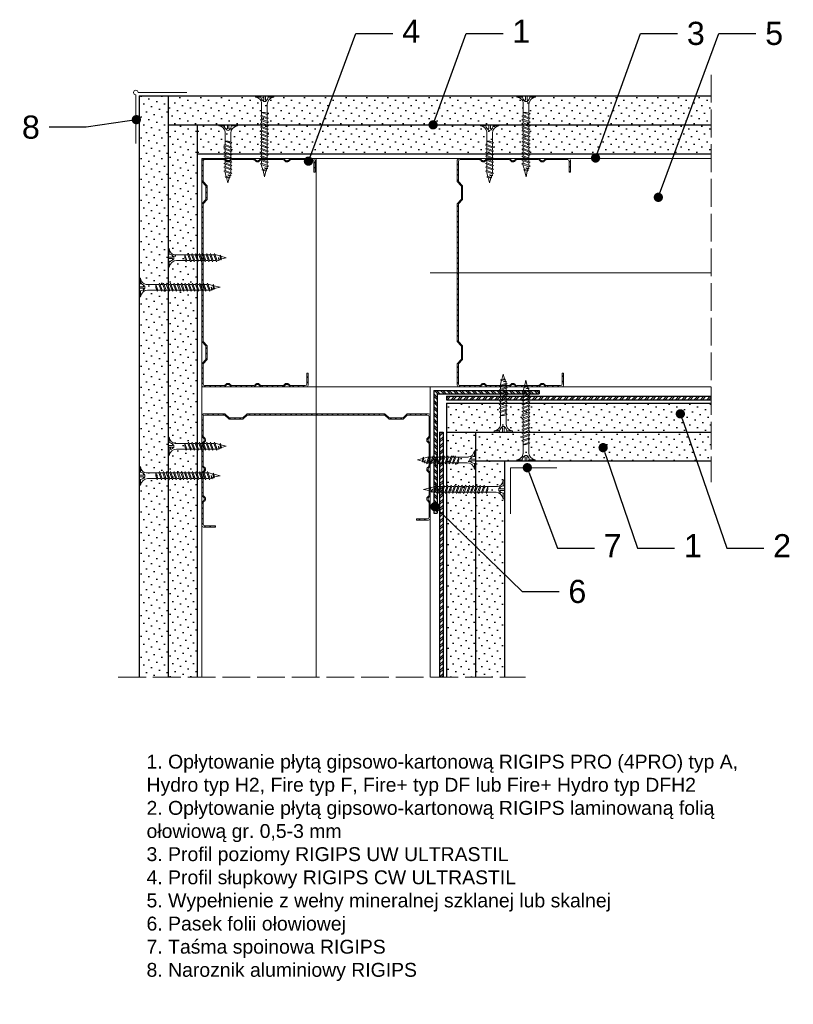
# Model space of a CAD drawing. Header units: millimetres. Extents: x 2092 to 2426, y 724 to 1149.
import ezdxf
from ezdxf import colors
from ezdxf.entities.mleader import LeaderData, LeaderLine
from ezdxf.math import Vec2, Vec3

# ---------------------------------------------------------------- set-up
doc = ezdxf.new("R2010")
doc.units = ezdxf.units.MM
doc.linetypes.add('ACAD_ISO02W100', pattern=[15, 12, -3])
for name, color, linetype, lineweight in [('_ISOVER WELNA', 7, 'BATTING', 9), ('_RIGIPS AKCESORIA', 7, 'Continuous', 18), ('_RIGIPS G-K', 7, 'Continuous', 25), ('_RIGIPS PROFIL', 7, 'Continuous', 18), ('KRESKOWANIE', 7, 'Continuous', 9), ('OPISY', 7, 'Continuous', 9), ('PRZERYWANA', 7, 'ACAD_ISO02W100', 9)]:
    doc.layers.add(name, color=color, linetype=linetype, lineweight=lineweight)
doc.styles.get("Standard").update_dxf_attribs({"font": 'arial.ttf'})
doc.linetypes.add('BATTING', pattern='A,0.00254,-2.54,[134,ltypeshp.shx,S=2.54,R=0,X=-2.54,Y=0],-5.08,[134,ltypeshp.shx,S=2.54,R=180,X=2.54,Y=0],-2.54', length=10.16254)
pattern_1 = [(45, (0, 0.9), (-1.122532, 3.367596), [0, -3.175])]
pattern_2 = [(45, (5.9, -5.9), (-1.122532, 3.367596), [0, -3.175])]

# ---------------------------------------------------------------- blocks, each defined once
blk = doc.blocks.new('TN 25')
at = {"layer": '_RIGIPS AKCESORIA'}
for p, q in [((0, -0.84), (0, 7.16)), ((0, 7.16), (0.46, 7.16)), ((0.46, 4.78), (0, 4.78)), ((0.46, 7.16), (0.46, 4.78)), ((3.02, 4.46), (8.47, 4.46)), ((7.12, 4.46), (7.12, 3.18)), ((8.03, 2.01), (7.12, 4.46)), ((8.47, 4.46), (8.79, 5)), ((9.61, 1.51), (8.47, 4.46)), ((8.79, 5), (9.93, 2.01)), ((9, 4.46), (10.1, 4.46)), ((10.1, 4.46), (10.41, 5)), ((11.23, 1.51), (10.1, 4.46)), ((10.41, 5), (11.56, 2.01)), ((10.62, 4.46), (11.67, 4.46)), ((11.67, 4.46), (11.99, 5)), ((12.81, 1.51), (11.67, 4.46)), ((11.99, 5), (13.14, 2.01)), ((12.2, 4.46), (13.21, 4.46)), ((13.21, 4.46), (13.52, 5)), ((14.34, 1.51), (13.21, 4.46)), ((13.52, 5), (14.67, 2.01)), ((13.73, 4.46), (14.8, 4.46)), ((14.8, 4.46), (15.12, 5)), ((15.94, 1.51), (14.8, 4.46)), ((15.12, 5), (16.26, 2.01)), ((15.33, 4.46), (16.42, 4.46)), ((16.42, 4.46), (16.73, 5)), ((17.55, 1.51), (16.42, 4.46)), ((16.73, 5), (17.88, 2.01)), ((16.94, 4.46), (17.99, 4.46)), ((17.99, 4.46), (18.31, 5)), ((19.13, 1.51), (17.99, 4.46)), ((18.31, 5), (19.45, 2.01)), ((18.52, 4.46), (19.68, 4.46)), ((19.68, 4.46), (20, 5)), ((20.82, 1.51), (19.68, 4.46)), ((20, 5), (21.14, 2.01)), ((20.21, 4.46), (20.7, 4.46)), ((20.7, 4.46), (22.28, 3.98)), ((22.28, 3.98), (22.56, 4.37)), ((22.56, 4.37), (23.03, 2.71)), ((0, 3.5), (1.77, 3.5)), ((0, 2.83), (1.77, 2.83)), ((0.46, 1.64), (0, 1.64)), ((0.46, -0.84), (0.46, 1.64)), ((1.77, 3.5), (1.77, 4.2)), ((1.77, 2.83), (1.77, 2.18)), ((7.49, 2.01), (3.55, 2.01)), ((7.12, 3.18), (7.65, 1.53)), ((7.65, 1.53), (8.03, 2.01)), ((9.41, 2.01), (8.03, 2.01)), ((9.93, 2.01), (9.61, 1.51)), ((11.04, 2.01), (9.93, 2.01)), ((11.56, 2.01), (11.23, 1.51)), ((12.61, 2.01), (11.56, 2.01)), ((13.14, 2.01), (12.81, 1.51)), ((14.15, 2.01), (13.14, 2.01)), ((14.67, 2.01), (14.34, 1.51)), ((15.74, 2.01), (14.67, 2.01)), ((16.26, 2.01), (15.94, 1.51)), ((17.36, 2.01), (16.26, 2.01)), ((17.88, 2.01), (17.55, 1.51)), ((18.93, 2.01), (17.88, 2.01)), ((19.45, 2.01), (19.13, 1.51)), ((19.45, 2.01), (20.62, 2.01)), ((21.14, 2.01), (20.82, 1.51)), ((21.14, 2.01), (21.81, 2.12)), ((21.85, 1.83), (21.67, 3.28)), ((21.67, 3.28), (22.14, 2.4)), ((22.14, 2.4), (21.85, 1.83)), ((22.7, 2.36), (22.14, 2.4)), ((22.7, 2.36), (22.28, 3.98)), ((23.03, 2.71), (22.7, 2.36)), ((22.71, 3.85), (25, 3.24)), ((25, 3.24), (23.03, 2.71)), ((0, -0.84), (0.46, -0.84))]:
    blk.add_line(p, q, dxfattribs=at)
for centre, major_axis, ratio, start_param, end_param in [((3.09, 7.67), (0.17, 3.2), 0.826134, 1.773653, 3.180586), ((-0.04, 0.9), (0, 3.93), 0.848176, -0.720942, -0.151112), ((3.37, -1.57), (0.28, 3.57), 0.832181, 0.035984, 1.430787), ((-2.73, 15.91), (0, 14.76), 0.848176, 3.399396, 3.475072), ((0.59, 4.62), (0, 2.81), 0.848176, 3.475072, 3.862535), ((1.66, 3.18), (0, 0.895), 0.848176, -1.552777, -0.720942), ((1.66, 3.18), (0, 0.895), 0.848176, 3.862535, 4.730408)]:
    blk.add_ellipse(centre, major_axis=major_axis, ratio=ratio, start_param=start_param, end_param=end_param, dxfattribs=at)
blk = doc.blocks.new('CW 100 ULTRASTIL')
h = blk.add_hatch()
h.set_pattern_fill('ANSI31', color=256, scale=0.5, style=0)
h.paths.add_polyline_path([(179.46, 109.85, -0.198912), (179.6, 110.2), (181.11, 111.71, 0.198912), (181.26, 112.06), (181.26, 117.65, 0.198912), (181.11, 118), (179.6, 119.51, -0.198912), (179.46, 119.86), (179.46, 128.31, -0.414214), (180.26, 129.11), (188.58, 129.11, -0.198912), (188.93, 128.96), (189.64, 128.25, 0.198912), (189.99, 128.11), (190.58, 128.11, 0.198912), (190.93, 128.25), (191.64, 128.96, -0.198912), (191.99, 129.11), (201.28, 129.11, -0.198912), (201.63, 128.96), (202.34, 128.25, 0.198912), (202.69, 128.11), (203.28, 128.11, 0.198912), (203.63, 128.25), (204.34, 128.96, -0.198912), (204.69, 129.11), (213.98, 129.11, -0.198912), (214.33, 128.96), (215.04, 128.25, 0.198912), (215.39, 128.11), (215.98, 128.11, 0.198912), (216.33, 128.25), (217.04, 128.96, -0.198912), (217.39, 129.11), (226.56, 129.11, -0.414214), (227.36, 128.31), (227.36, 123.66), (227.91, 123.66), (227.91, 128.86, 0.414214), (227.11, 129.66), (217.39, 129.66, 0.198912), (217.04, 129.51), (216.33, 128.8, -0.198912), (215.98, 128.66), (215.39, 128.66, -0.198912), (215.04, 128.8), (214.33, 129.51, 0.198912), (213.98, 129.66), (204.69, 129.66, 0.198912), (204.34, 129.51), (203.63, 128.8, -0.198912), (203.28, 128.66), (202.69, 128.66, -0.198912), (202.34, 128.8), (201.63, 129.51, 0.198912), (201.28, 129.66), (191.99, 129.66, 0.198912), (191.64, 129.51), (190.93, 128.8, -0.198912), (190.58, 128.66), (189.99, 128.66, -0.198912), (189.64, 128.8), (188.93, 129.51, 0.198912), (188.58, 129.66), (179.71, 129.66, 0.414214), (178.91, 128.86), (178.91, 119.86, 0.198912), (179.05, 119.51), (180.56, 118, -0.198912), (180.71, 117.65), (180.71, 112.06, -0.198912), (180.56, 111.71), (179.05, 110.2, 0.198912), (178.91, 109.85), (178.91, 50.66, 0.198912), (179.05, 50.31), (180.56, 48.8, -0.198912), (180.71, 48.45), (180.71, 42.86, -0.198912), (180.56, 42.51), (179.05, 41, 0.198912), (178.91, 40.65), (178.91, 31.66, 0.414214), (179.71, 30.86), (188.58, 30.86, 0.198912), (188.93, 31), (189.64, 31.71, -0.198912), (189.99, 31.86), (190.58, 31.86, -0.198912), (190.93, 31.71), (191.64, 31, 0.198912), (191.99, 30.86), (201.28, 30.86, 0.198912), (201.63, 31), (202.34, 31.71, -0.198912), (202.69, 31.86), (203.28, 31.86, -0.198912), (203.63, 31.71), (204.34, 31, 0.198912), (204.69, 30.86), (213.98, 30.86, 0.198912), (214.33, 31), (215.04, 31.71, -0.198912), (215.39, 31.86), (215.98, 31.86, -0.198912), (216.33, 31.71), (217.04, 31, 0.198912), (217.39, 30.86), (224.11, 30.86, 0.414214), (224.91, 31.66), (224.91, 36.86), (224.36, 36.86), (224.36, 32.21, -0.414214), (223.56, 31.41), (217.39, 31.41, -0.198912), (217.04, 31.55), (216.33, 32.26, 0.198912), (215.98, 32.41), (215.39, 32.41, 0.198912), (215.04, 32.26), (214.33, 31.55, -0.198912), (213.98, 31.41), (204.69, 31.41, -0.198912), (204.34, 31.55), (203.63, 32.26, 0.198912), (203.28, 32.41), (202.69, 32.41, 0.198912), (202.34, 32.26), (201.63, 31.55, -0.198912), (201.28, 31.41), (191.99, 31.41, -0.198912), (191.64, 31.55), (190.93, 32.26, 0.198912), (190.58, 32.41), (189.99, 32.41, 0.198912), (189.64, 32.26), (188.93, 31.55, -0.198912), (188.58, 31.41), (180.26, 31.41, -0.414214), (179.46, 32.21), (179.46, 40.65, -0.198912), (179.6, 41), (181.11, 42.51, 0.198912), (181.26, 42.86), (181.26, 48.45, 0.198912), (181.11, 48.8), (179.6, 50.31, -0.198912), (179.46, 50.66)])
at = {"layer": '_RIGIPS PROFIL'}
for p, q in [((178.91, 128.86), (178.91, 119.86)), ((179.46, 128.31), (179.46, 119.86)), ((188.58, 129.66), (179.71, 129.66)), ((188.58, 129.11), (180.26, 129.11)), ((188.93, 129.51), (189.64, 128.8)), ((188.93, 128.96), (189.64, 128.25)), ((190.58, 128.66), (189.99, 128.66)), ((190.58, 128.11), (189.99, 128.11)), ((191.64, 129.51), (190.93, 128.8)), ((191.64, 128.96), (190.93, 128.25)), ((201.28, 129.66), (191.99, 129.66)), ((201.28, 129.11), (191.99, 129.11)), ((201.63, 129.51), (202.34, 128.8)), ((201.63, 128.96), (202.34, 128.25)), ((203.28, 128.66), (202.69, 128.66)), ((203.28, 128.11), (202.69, 128.11)), ((204.34, 129.51), (203.63, 128.8)), ((204.34, 128.96), (203.63, 128.25)), ((204.69, 129.66), (213.98, 129.66)), ((204.69, 129.11), (213.98, 129.11)), ((214.33, 129.51), (215.04, 128.8)), ((214.33, 128.96), (215.04, 128.25)), ((215.98, 128.66), (215.39, 128.66)), ((215.98, 128.11), (215.39, 128.11)), ((217.04, 129.51), (216.33, 128.8)), ((217.04, 128.96), (216.33, 128.25)), ((227.11, 129.66), (217.39, 129.66)), ((226.56, 129.11), (217.39, 129.11)), ((227.36, 123.66), (227.36, 128.31)), ((227.91, 123.66), (227.91, 128.86)), ((227.36, 123.66), (227.91, 123.66)), ((180.56, 118), (179.05, 119.51)), ((181.11, 118), (179.6, 119.51)), ((180.71, 117.65), (180.71, 112.06)), ((181.26, 117.65), (181.26, 112.06)), ((180.56, 111.71), (179.05, 110.2)), ((181.11, 111.71), (179.6, 110.2)), ((178.91, 109.85), (178.91, 50.66)), ((179.46, 109.85), (179.46, 50.66)), ((180.56, 48.8), (179.05, 50.31)), ((181.11, 48.8), (179.6, 50.31)), ((180.71, 42.86), (180.71, 48.45)), ((181.26, 42.86), (181.26, 48.45)), ((178.91, 31.66), (178.91, 40.65)), ((180.56, 42.51), (179.05, 41)), ((179.46, 32.21), (179.46, 40.65)), ((181.11, 42.51), (179.6, 41)), ((224.36, 36.86), (224.36, 32.21)), ((224.36, 36.86), (224.91, 36.86)), ((224.91, 36.86), (224.91, 31.66)), ((188.58, 30.86), (179.71, 30.86)), ((188.58, 31.41), (180.26, 31.41)), ((188.93, 31.55), (189.64, 32.26)), ((188.93, 31), (189.64, 31.71)), ((190.58, 32.41), (189.99, 32.41)), ((190.58, 31.86), (189.99, 31.86)), ((191.64, 31.55), (190.93, 32.26)), ((191.64, 31), (190.93, 31.71)), ((201.28, 31.41), (191.99, 31.41)), ((201.28, 30.86), (191.99, 30.86)), ((201.63, 31.55), (202.34, 32.26)), ((201.63, 31), (202.34, 31.71)), ((203.28, 32.41), (202.69, 32.41)), ((203.28, 31.86), (202.69, 31.86)), ((204.34, 31.55), (203.63, 32.26)), ((204.34, 31), (203.63, 31.71)), ((204.69, 31.41), (213.98, 31.41)), ((204.69, 30.86), (213.98, 30.86)), ((214.33, 31.55), (215.04, 32.26)), ((214.33, 31), (215.04, 31.71)), ((215.98, 32.41), (215.39, 32.41)), ((215.98, 31.86), (215.39, 31.86)), ((217.04, 31.55), (216.33, 32.26)), ((217.04, 31), (216.33, 31.71)), ((223.56, 31.41), (217.39, 31.41)), ((224.11, 30.86), (217.39, 30.86))]:
    blk.add_line(p, q, dxfattribs=at)
for centre, radius, start, end in [((179.71, 128.86), 0.8, 90, 180), ((180.26, 128.31), 0.8, 90, 180), ((188.58, 129.16), 0.5, 45, 90), ((188.58, 128.61), 0.5, 45, 90), ((189.99, 129.16), 0.5, 225, 270), ((189.99, 128.61), 0.5, 225, 270), ((190.58, 129.16), 0.5, 270, 315), ((190.58, 128.61), 0.5, 270, 315), ((191.99, 129.16), 0.5, 90, 135), ((191.99, 128.61), 0.5, 90, 135), ((201.28, 129.16), 0.5, 45, 90), ((201.28, 128.61), 0.5, 45, 90), ((202.69, 129.16), 0.5, 225, 270), ((202.69, 128.61), 0.5, 225, 270), ((203.28, 129.16), 0.5, 270, 315), ((203.28, 128.61), 0.5, 270, 315), ((204.69, 129.16), 0.5, 90, 135), ((204.69, 128.61), 0.5, 90, 135), ((213.98, 129.16), 0.5, 45, 90), ((213.98, 128.61), 0.5, 45, 90), ((215.39, 129.16), 0.5, 225, 270), ((215.39, 128.61), 0.5, 225, 270), ((215.98, 129.16), 0.5, 270, 315), ((215.98, 128.61), 0.5, 270, 315), ((217.39, 129.16), 0.5, 90, 135), ((217.39, 128.61), 0.5, 90, 135), ((226.56, 128.31), 0.8, 0, 90), ((227.11, 128.86), 0.8, 0, 90), ((179.41, 119.86), 0.5, 180, 225), ((179.96, 119.86), 0.5, 180, 225), ((180.21, 117.65), 0.5, 0, 45), ((180.76, 117.65), 0.5, 0, 45), ((180.21, 112.06), 0.5, 315, 0), ((180.76, 112.06), 0.5, 315, 0), ((179.41, 109.85), 0.5, 135, 180), ((179.96, 109.85), 0.5, 135, 180), ((179.41, 50.66), 0.5, 180, 225), ((179.96, 50.66), 0.5, 180, 225), ((180.21, 48.45), 0.5, 0, 45), ((180.76, 48.45), 0.5, 0, 45), ((180.21, 42.86), 0.5, 315, 0), ((180.76, 42.86), 0.5, 315, 0), ((179.41, 40.65), 0.5, 135, 180), ((179.96, 40.65), 0.5, 135, 180), ((179.71, 31.66), 0.8, 180, 270), ((180.26, 32.21), 0.8, 180, 270), ((188.58, 31.91), 0.5, 270, 315), ((188.58, 31.36), 0.5, 270, 315), ((189.99, 31.91), 0.5, 90, 135), ((189.99, 31.36), 0.5, 90, 135), ((190.58, 31.91), 0.5, 45, 90), ((190.58, 31.36), 0.5, 45, 90), ((191.99, 31.91), 0.5, 225, 270), ((191.99, 31.36), 0.5, 225, 270), ((201.28, 31.91), 0.5, 270, 315), ((201.28, 31.36), 0.5, 270, 315), ((202.69, 31.91), 0.5, 90, 135), ((202.69, 31.36), 0.5, 90, 135), ((203.28, 31.91), 0.5, 45, 90), ((203.28, 31.36), 0.5, 45, 90), ((204.69, 31.91), 0.5, 225, 270), ((204.69, 31.36), 0.5, 225, 270), ((213.98, 31.91), 0.5, 270, 315), ((213.98, 31.36), 0.5, 270, 315), ((215.39, 31.91), 0.5, 90, 135), ((215.39, 31.36), 0.5, 90, 135), ((215.98, 31.91), 0.5, 45, 90), ((215.98, 31.36), 0.5, 45, 90), ((217.39, 31.91), 0.5, 225, 270), ((217.39, 31.36), 0.5, 225, 270), ((223.56, 32.21), 0.8, 270, 0), ((224.11, 31.66), 0.8, 270, 0)]:
    blk.add_arc(centre, radius, start, end, dxfattribs=at)
blk = doc.blocks.new('TN 35')
at = {"layer": '_RIGIPS AKCESORIA'}
for p, q in [((0, -0.84), (0, 7.16)), ((0, 7.16), (0.46, 7.16)), ((0.46, 4.78), (0, 4.78)), ((0.46, 7.16), (0.46, 4.78)), ((3.02, 4.46), (8.47, 4.46)), ((7.12, 4.46), (7.12, 3.18)), ((8.03, 2.01), (7.12, 4.46)), ((8.47, 4.46), (8.79, 5)), ((9.61, 1.51), (8.47, 4.46)), ((8.79, 5), (9.93, 2.01)), ((9, 4.46), (10.1, 4.46)), ((10.1, 4.46), (10.41, 5)), ((11.23, 1.51), (10.1, 4.46)), ((10.41, 5), (11.56, 2.01)), ((10.62, 4.46), (11.67, 4.46)), ((11.67, 4.46), (11.99, 5)), ((12.81, 1.51), (11.67, 4.46)), ((11.99, 5), (13.14, 2.01)), ((12.2, 4.46), (13.21, 4.46)), ((13.21, 4.46), (13.52, 5)), ((14.34, 1.51), (13.21, 4.46)), ((13.52, 5), (14.67, 2.01)), ((13.73, 4.46), (14.8, 4.46)), ((14.8, 4.46), (15.12, 5)), ((15.94, 1.51), (14.8, 4.46)), ((15.12, 5), (16.26, 2.01)), ((15.33, 4.46), (16.42, 4.46)), ((16.42, 4.46), (16.73, 5)), ((17.55, 1.51), (16.42, 4.46)), ((16.73, 5), (17.88, 2.01)), ((16.94, 4.46), (17.99, 4.46)), ((17.99, 4.46), (18.31, 5)), ((19.13, 1.51), (17.99, 4.46)), ((18.31, 5), (19.45, 2.01)), ((18.52, 4.46), (19.57, 4.46)), ((19.57, 4.46), (19.88, 5)), ((20.7, 1.51), (19.57, 4.46)), ((19.88, 5), (21.03, 2.01)), ((20.09, 4.46), (21.14, 4.46)), ((21.14, 4.46), (21.46, 5)), ((22.28, 1.51), (21.14, 4.46)), ((21.46, 5), (22.6, 2.01)), ((21.67, 4.46), (22.72, 4.46)), ((22.72, 4.46), (23.03, 5)), ((23.85, 1.51), (22.72, 4.46)), ((23.03, 5), (24.18, 2.01)), ((23.24, 4.46), (24.29, 4.46)), ((24.29, 4.46), (24.61, 5)), ((25.43, 1.51), (24.29, 4.46)), ((24.61, 5), (25.75, 2.01)), ((24.81, 4.46), (25.87, 4.46)), ((25.87, 4.46), (26.18, 5)), ((27, 1.51), (25.87, 4.46)), ((26.18, 5), (27.33, 2.01)), ((26.39, 4.46), (27.44, 4.46)), ((27.44, 4.46), (27.76, 5)), ((28.58, 1.51), (27.44, 4.46)), ((27.76, 5), (28.9, 2.01)), ((27.96, 4.46), (29.13, 4.46)), ((29.13, 4.46), (29.45, 5)), ((30.27, 1.51), (29.13, 4.46)), ((29.45, 5), (30.59, 2.01)), ((29.65, 4.46), (30.15, 4.46)), ((30.15, 4.46), (31.73, 3.98)), ((31.73, 3.98), (32.01, 4.37)), ((32.01, 4.37), (32.48, 2.71)), ((0, 3.5), (1.77, 3.5)), ((0, 2.83), (1.77, 2.83)), ((0.46, 1.64), (0, 1.64)), ((0.46, -0.84), (0.46, 1.64)), ((1.77, 3.5), (1.77, 4.2)), ((1.77, 2.83), (1.77, 2.18)), ((7.49, 2.01), (3.55, 2.01)), ((7.12, 3.18), (7.65, 1.53)), ((7.65, 1.53), (8.03, 2.01)), ((9.41, 2.01), (8.03, 2.01)), ((9.93, 2.01), (9.61, 1.51)), ((11.04, 2.01), (9.93, 2.01)), ((11.56, 2.01), (11.23, 1.51)), ((12.61, 2.01), (11.56, 2.01)), ((13.14, 2.01), (12.81, 1.51)), ((14.15, 2.01), (13.14, 2.01)), ((14.67, 2.01), (14.34, 1.51)), ((15.74, 2.01), (14.67, 2.01)), ((16.26, 2.01), (15.94, 1.51)), ((17.36, 2.01), (16.26, 2.01)), ((17.88, 2.01), (17.55, 1.51)), ((18.93, 2.01), (17.84, 2.01)), ((19.45, 2.01), (19.13, 1.51)), ((20.51, 2.01), (19.41, 2.01)), ((21.03, 2.01), (20.7, 1.51)), ((22.08, 2.01), (20.99, 2.01)), ((22.6, 2.01), (22.28, 1.51)), ((23.66, 2.01), (22.56, 2.01)), ((24.18, 2.01), (23.85, 1.51)), ((25.23, 2.01), (24.14, 2.01)), ((25.75, 2.01), (25.43, 1.51)), ((26.81, 2.01), (25.71, 2.01)), ((27.33, 2.01), (27, 1.51)), ((28.38, 2.01), (27.33, 2.01)), ((28.9, 2.01), (28.58, 1.51)), ((28.9, 2.01), (30.07, 2.01)), ((30.59, 2.01), (30.27, 1.51)), ((30.59, 2.01), (31.26, 2.12)), ((31.3, 1.83), (31.12, 3.28)), ((31.12, 3.28), (31.59, 2.4)), ((31.59, 2.4), (31.3, 1.83)), ((32.15, 2.36), (31.59, 2.4)), ((32.15, 2.36), (31.73, 3.98)), ((32.48, 2.71), (32.15, 2.36)), ((32.16, 3.85), (35, 3.24)), ((35, 3.24), (32.48, 2.71)), ((0, -0.84), (0.46, -0.84))]:
    blk.add_line(p, q, dxfattribs=at)
for centre, major_axis, ratio, start_param, end_param in [((3.09, 7.67), (0.17, 3.2), 0.826134, 1.773653, 3.180586), ((-0.04, 0.9), (0, 3.93), 0.848176, -0.720942, -0.151112), ((3.37, -1.57), (0.28, 3.57), 0.832181, 0.035984, 1.430787), ((-2.73, 15.91), (0, 14.76), 0.848176, 3.399396, 3.475072), ((0.59, 4.62), (0, 2.81), 0.848176, 3.475072, 3.862535), ((1.66, 3.18), (0, 0.895), 0.848176, -1.552777, -0.720942), ((1.66, 3.18), (0, 0.895), 0.848176, 3.862535, 4.730408)]:
    blk.add_ellipse(centre, major_axis=major_axis, ratio=ratio, start_param=start_param, end_param=end_param, dxfattribs=at)
blk = doc.blocks.new('naroznik')
at = {"layer": '_RIGIPS AKCESORIA'}
for p, q in [((429.5, 69.65), (429.5, 90.65)), ((430.5, 91.65), (451.5, 91.65))]:
    blk.add_line(p, q, dxfattribs=at)
blk.add_arc((429.5, 91.65), 1, 0, 270, dxfattribs=at)
blk = doc.blocks.new('_Dot')
at = {"color": 0, "linetype": 'ByBlock', "lineweight": -2}
blk.add_line((-0.5, 0), (-1, 0), dxfattribs=at)
at = {"color": 0, "linetype": 'ByBlock', "const_width": 0.5}
blk.add_lwpolyline([(-0.25, 0, 1), (0.25, 0, 1)], format="xyb", close=True, dxfattribs=at)

msp = doc.modelspace()

# ---------------------------------------------------------------- hatches: boundary and pattern name
at = {"layer": '_RIGIPS G-K'}
h = msp.add_hatch(dxfattribs=at)
h.set_pattern_fill('DOTS', color=256, scale=2, angle=45, style=0)
h.set_pattern_definition([(45, (-13.4, -475.5798), (-1.122532, 3.367596), [0, -3.175])])
h.paths.add_polyline_path([(2155.8, 1116.28), (2143.3, 1116.28), (2143.3, 865.08), (2155.8, 865.08)])
h = msp.add_hatch(dxfattribs=at)
h.set_pattern_fill('DOTS', color=256, scale=2, angle=45, style=0)
h.set_pattern_definition(pattern_1)
h.paths.add_polyline_path([(2390.5, 1116.28), (2155.8, 1116.28), (2155.8, 1103.78), (2390.5, 1103.78)])
h = msp.add_hatch(dxfattribs=at)
h.set_pattern_fill('DOTS', color=256, scale=2, angle=45, style=0)
h.set_pattern_definition([(45, (-0.9, 0.9), (-1.122532, 3.367596), [0, -3.175])])
h.paths.add_polyline_path([(2168.3, 1103.78), (2155.8, 1103.78), (2155.8, 865.08), (2168.3, 865.08)])
h = msp.add_hatch(dxfattribs=at)
h.set_pattern_fill('DOTS', color=256, scale=2, angle=45, style=0)
h.set_pattern_definition(pattern_1)
h.paths.add_polyline_path([(2390.5, 1103.78), (2168.3, 1103.78), (2168.3, 1091.28), (2390.5, 1091.28)])
h = msp.add_hatch(dxfattribs=at)
h.set_pattern_fill('DOTS', color=256, scale=2, angle=45, style=0)
h.set_pattern_definition([(45, (533.606, -532.3798), (-1.122532, 3.367596), [0, -3.175])])
h.paths.add_polyline_path([(2390.5, 970.98), (2390.5, 983.48), (2276.1, 983.48), (2276.1, 970.98)])
h = msp.add_hatch(dxfattribs=at)
h.set_pattern_fill('DOTS', color=256, scale=2, angle=45, style=0)
h.set_pattern_definition(pattern_2)
h.paths.add_polyline_path([(2276.1, 865.08), (2288.6, 865.08), (2288.6, 970.98), (2276.1, 970.98)])
h = msp.add_hatch(dxfattribs=at)
h.set_pattern_fill('DOTS', color=256, scale=2, angle=45, style=0)
h.set_pattern_definition([(45, (533.606, -55.9), (-1.122532, 3.367596), [0, -3.175])])
h.paths.add_polyline_path([(2390.5, 958.48), (2390.5, 970.98), (2288.6, 970.98), (2288.6, 958.48)])
h = msp.add_hatch(dxfattribs=at)
h.set_pattern_fill('DOTS', color=256, scale=2, angle=45, style=0)
h.set_pattern_definition(pattern_2)
h.paths.add_polyline_path([(2288.6, 865.08), (2301.1, 865.08), (2301.1, 958.48), (2288.6, 958.48)])
at = {"layer": 'KRESKOWANIE'}
h = msp.add_hatch(dxfattribs=at)
h.set_pattern_fill('ANSI32', color=256, scale=0.2, angle=90, style=0)
h.paths.add_polyline_path([(2316.1, 988.98), (2270.6, 988.98), (2270.6, 935.98), (2272.1, 935.98), (2272.1, 987.48), (2316.1, 987.48)])
h = msp.add_hatch(dxfattribs=at)
h.set_pattern_fill('ANSI32', color=256, scale=0.2, angle=90, style=0)
h.set_pattern_definition([(225, (3274.1712, 3969.2587), (-1.3470384, 1.3470384), []), (225, (3274.1712, 3968.3607), (-1.3470384, 1.3470384), [])])
h.paths.add_polyline_path([(2390.5, 984.98), (2390.5, 986.48), (2276.1, 986.48), (2276.1, 984.98)])
h = msp.add_hatch(dxfattribs=at)
h.set_pattern_fill('ANSI32', color=256, scale=0.2, style=0)
h.set_pattern_definition([(45, (-709.6716, -27.084), (-1.3470384, 1.3470384), []), (45, (-708.7735, -27.084), (-1.3470384, 1.3470384), [])])
h.paths.add_polyline_path([(2273.1, 865.08), (2274.6, 865.08), (2274.6, 970.98), (2273.1, 970.98)])

# ---------------------------------------------------------------- linework, layer by layer
at = {"layer": '_ISOVER WELNA', "ltscale": 4.8}
for p, q in [((2219.7, 1089.28), (2219.7, 865.08)), ((2390.5, 1039.88), (2269.1, 1039.88))]:
    msp.add_line(p, q, dxfattribs=at)
at = {"layer": '_RIGIPS AKCESORIA'}
msp.add_lwpolyline([(2303.74, 935.57), (2303.74, 955.57), (2323.74, 955.57)], dxfattribs=at)
at = {"layer": '_RIGIPS G-K'}
for p, q in [((2143.3, 1116.28), (2390.5, 1116.28)), ((2143.3, 1116.28), (2143.3, 865.08)), ((2155.8, 1116.28), (2155.8, 865.08)), ((2155.8, 1103.78), (2390.5, 1103.78)), ((2168.3, 1103.78), (2168.3, 865.08)), ((2168.3, 1091.28), (2390.5, 1091.28)), ((2270.6, 988.98), (2270.6, 935.98)), ((2270.6, 988.98), (2316.1, 988.98)), ((2272.1, 987.48), (2272.1, 935.98)), ((2272.1, 987.48), (2316.1, 987.48)), ((2316.1, 988.98), (2316.1, 987.48)), ((2276.1, 986.48), (2390.5, 986.48)), ((2276.1, 986.48), (2276.1, 984.98)), ((2276.1, 984.98), (2390.5, 984.98)), ((2276.1, 983.48), (2276.1, 865.08)), ((2276.1, 983.48), (2390.5, 983.48)), ((2273.1, 970.98), (2273.1, 865.08)), ((2273.1, 970.98), (2274.6, 970.98)), ((2274.6, 970.98), (2274.6, 865.08)), ((2276.1, 970.98), (2390.5, 970.98)), ((2288.6, 970.98), (2288.6, 865.08)), ((2288.6, 958.48), (2390.5, 958.48)), ((2301.1, 958.48), (2301.1, 865.08)), ((2270.6, 935.98), (2272.1, 935.98))]:
    msp.add_line(p, q, dxfattribs=at)
at = {"layer": '_RIGIPS PROFIL'}
for p, q in [((2170.3, 1089.28), (2170.3, 865.08)), ((2170.3, 1089.28), (2390.5, 1089.28)), ((2170.3, 990.48), (2390.5, 990.48)), ((2269.1, 990.48), (2269.1, 865.08))]:
    msp.add_line(p, q, dxfattribs=at)
at = {"layer": 'PRZERYWANA'}
for p, q in [((2390.5, 1125.38), (2390.5, 949.38)), ((2134.2, 865.08), (2310.2, 865.08))]:
    msp.add_line(p, q, dxfattribs=at)

# ---------------------------------------------------------------- block references
at = {"layer": '_RIGIPS AKCESORIA'}
for name, p in [('naroznik', (1712.3, 1026.13)), ('TN 25', (2155.8, 1043.11)), ('TN 35', (2143.3, 1030.33)), ('TN 25', (2155.8, 961.64)), ('TN 35', (2143.3, 948.86))]:
    msp.add_blockref(name, p, dxfattribs=at)
at = {"layer": '_RIGIPS AKCESORIA', "xscale": -1, "rotation": 90}
for name, p in [('TN 35', (2200.63, 1116.28)), ('TN 35', (2313.73, 1116.28)), ('TN 25', (2184.85, 1103.78)), ('TN 25', (2297.95, 1103.78))]:
    msp.add_blockref(name, p, dxfattribs=at)
at = {"layer": '_RIGIPS AKCESORIA', "rotation": 90}
for name, p in [('TN 25', (2303.85, 970.98)), ('TN 35', (2313.63, 958.48))]:
    msp.add_blockref(name, p, dxfattribs=at)
at = {"layer": '_RIGIPS AKCESORIA', "xscale": -1}
for name, p in [('TN 25', (2288.6, 955.74)), ('TN 35', (2301.1, 942.96))]:
    msp.add_blockref(name, p, dxfattribs=at)
at = {"layer": '_RIGIPS PROFIL'}
for p in [(1991.4, 959.63), (2101.8, 959.63)]:
    msp.add_blockref('CW 100 ULTRASTIL', p, dxfattribs=at)
at = {"layer": '_RIGIPS PROFIL', "xscale": -1, "rotation": 90}
msp.add_blockref('CW 100 ULTRASTIL', (2299.96, 1157.79), dxfattribs=at)

# ---------------------------------------------------------------- texts
at = {"insert": (2146.42, 831.52), "char_height": 6, "width": 255.4661, "attachment_point": 1}
msp.add_mtext('1. Opłytowanie płytą gipsowo-kartonową RIGIPS PRO (4PRO) typ A, Hydro typ H2, Fire typ F, Fire+ typ DF lub Fire+ Hydro typ DFH2\\P2. Opłytowanie płytą gipsowo-kartonową RIGIPS laminowaną folią\\Połowiową gr. 0,5-3 mm\\P3. Profil poziomy RIGIPS UW ULTRASTIL\\P4. Profil słupkowy RIGIPS CW ULTRASTIL\\P5. Wypełnienie z wełny mineralnej szklanej lub skalnej\\P6. Pasek folii ołowiowej\\P7. Taśma spoinowa RIGIPS\\P8. Naroznik aluminiowy RIGIPS', dxfattribs=at)

# ---------------------------------------------------------------- leaders
at = {"layer": 'OPISY'}
ml = msp.add_multileader_mtext('Standard', dxfattribs=at)
ml.set_content('4', color=256)
ml.set_leader_properties()
ml.set_arrow_properties(name='DOT')
ml.build(insert=Vec2(0, 0))
ctx = ml.context
ctx.base_point, ctx.char_height, ctx.landing_gap_size, ctx.plane_origin = Vec3(2252.95, 1143.24), 10, 4, Vec3(2060.36, 1286.9)
notes = []
notes.append((ctx, [(0, (1, 1, 0), (2236.95, 1143.24), (1, 0), 16, [(0, [(2216.41, 1088.09)], 0, [])])]))
ctx.mtext.insert, ctx.mtext.flow_direction = Vec3(2256.95, 1149.24), 5
ml = msp.add_multileader_mtext('Standard', dxfattribs=at)
ml.set_content('1', color=256)
ml.set_leader_properties()
ml.set_arrow_properties(name='DOT')
ml.build(insert=Vec2(0, 0))
ctx = ml.context
ctx.base_point, ctx.char_height, ctx.landing_gap_size, ctx.plane_origin = Vec3(2300.56, 1143.24), 10, 4, Vec3(2107.97, 1286.9)
notes.append((ctx, [(0, (1, 1, 0), (2284.56, 1143.24), (1, 0), 16, [(0, [(2270.29, 1103.78)], 0, [])])]))
ctx.mtext.insert, ctx.mtext.flow_direction = Vec3(2304.56, 1149.24), 5
ml = msp.add_multileader_mtext('Standard', dxfattribs=at)
ml.set_content('3', color=256)
ml.set_leader_properties()
ml.set_arrow_properties(name='DOT')
ml.build(insert=Vec2(0, 0))
ctx = ml.context
ctx.base_point, ctx.char_height, ctx.landing_gap_size, ctx.plane_origin = Vec3(2376, 1143.24), 10, 4, Vec3(2183.41, 1286.9)
notes.append((ctx, [(0, (1, 1, 0), (2360, 1143.24), (1, 0), 16, [(0, [(2340.54, 1089.45)], 0, [])])]))
ctx.mtext.insert, ctx.mtext.flow_direction = Vec3(2380, 1148.33), 5
ml = msp.add_multileader_mtext('Standard', dxfattribs=at)
ml.set_content('5', color=256)
ml.set_leader_properties()
ml.set_arrow_properties(name='DOT')
ml.build(insert=Vec2(0, 0))
ctx = ml.context
ctx.base_point, ctx.char_height, ctx.landing_gap_size, ctx.plane_origin = Vec3(2409.87, 1143.24), 10, 4, Vec3(2217.28, 1286.9)
notes.append((ctx, [(0, (1, 1, 0), (2393.87, 1143.24), (1, 0), 16, [(0, [(2367.68, 1072.47)], 0, [])])]))
ctx.mtext.insert, ctx.mtext.flow_direction = Vec3(2413.87, 1148.33), 5
ml = msp.add_multileader_mtext('Standard', dxfattribs=at)
ml.set_content('8', color=256)
ml.set_leader_properties()
ml.set_arrow_properties(name='DOT')
ml.build(insert=Vec2(0, 0))
ctx = ml.context
ctx.base_point, ctx.char_height, ctx.landing_gap_size, ctx.plane_origin = Vec3(2089.71, 1102.72), 10, 4, Vec3(2296.89, 1246.38)
ctx.text_align_type = 2
notes.append((ctx, [(0, (1, 1, 0), (2120.3, 1102.72), (-1, 0), 16, [(0, [(2142, 1106.03)], 0, [])])]))
ctx.mtext.insert, ctx.mtext.alignment, ctx.mtext.flow_direction = Vec3(2100.3, 1107.81), 3, 5
ml = msp.add_multileader_mtext('Standard', dxfattribs=at)
ml.set_content('2', color=256)
ml.set_leader_properties()
ml.set_arrow_properties(name='DOT')
ml.build(insert=Vec2(0, 0))
ctx = ml.context
ctx.base_point, ctx.char_height, ctx.landing_gap_size, ctx.plane_origin = Vec3(2413.3, 920.85), 10, 4, Vec3(2220.71, 777.19)
notes.append((ctx, [(0, (1, 1, 0), (2397.3, 920.85), (1, 0), 16, [(0, [(2377.19, 978.86)], 0, [])])]))
ctx.mtext.insert, ctx.mtext.flow_direction = Vec3(2417.3, 926.85), 5
ml = msp.add_multileader_mtext('Standard', dxfattribs=at)
ml.set_content('1', color=256)
ml.set_leader_properties()
ml.set_arrow_properties(name='DOT')
ml.build(insert=Vec2(0, 0))
ctx = ml.context
ctx.base_point, ctx.char_height, ctx.landing_gap_size, ctx.plane_origin = Vec3(2374.73, 920.85), 10, 4, Vec3(2182.14, 777.19)
notes.append((ctx, [(0, (1, 1, 0), (2358.73, 920.85), (1, 0), 16, [(0, [(2343.8, 964.24)], 0, [])])]))
ctx.mtext.insert, ctx.mtext.flow_direction = Vec3(2378.73, 926.85), 5
ml = msp.add_multileader_mtext('Standard', dxfattribs=at)
ml.set_content('7', color=256)
ml.set_leader_properties()
ml.set_arrow_properties(name='DOT')
ml.build(insert=Vec2(0, 0))
ctx = ml.context
ctx.base_point, ctx.char_height, ctx.landing_gap_size, ctx.plane_origin = Vec3(2340.02, 920.85), 10, 4, Vec3(2147.43, 777.19)
notes.append((ctx, [(0, (1, 1, 0), (2324.02, 920.85), (1, 0), 16, [(0, [(2311.04, 955.57)], 0, [])])]))
ctx.mtext.insert, ctx.mtext.flow_direction = Vec3(2344.02, 926.85), 5
ml = msp.add_multileader_mtext('Standard', dxfattribs=at)
ml.set_content('6', color=256)
ml.set_leader_properties()
ml.set_arrow_properties(name='DOT')
ml.build(insert=Vec2(0, 0))
ctx = ml.context
ctx.base_point, ctx.char_height, ctx.landing_gap_size, ctx.plane_origin = Vec3(2324.78, 902.01), 10, 4, Vec3(2132.19, 758.35)
notes.append((ctx, [(0, (1, 1, 0), (2308.78, 902.01), (1, 0), 16, [(0, [(2271.13, 938.73)], 0, [])])]))
ctx.mtext.insert, ctx.mtext.flow_direction = Vec3(2328.78, 907.1), 5
for ctx, leaders in notes:
    for number, flags, end, landing, length, lines in leaders:
        leader = LeaderData()
        leader.index, (leader.has_last_leader_line, leader.has_dogleg_vector, leader.attachment_direction) = number, flags
        leader.last_leader_point, leader.dogleg_vector, leader.dogleg_length = Vec3(end), Vec3(landing), length
        for number, points, colour, breaks in lines:
            line = LeaderLine()
            line.index, line.vertices, line.color, line.breaks = number, Vec3.list(points), colors.encode_raw_color(colour), breaks
            leader.lines.append(line)
        ctx.leaders.append(leader)

doc.saveas('drawing.dxf')
